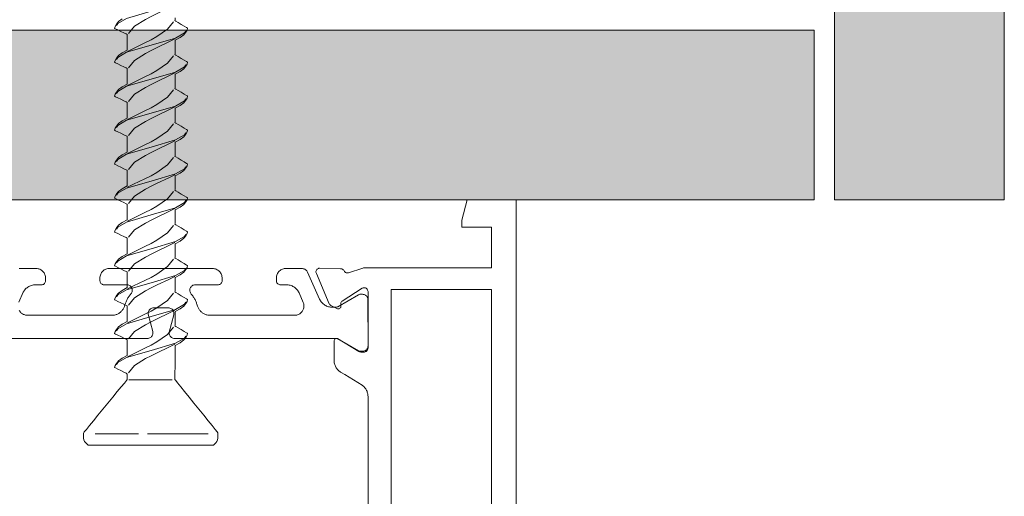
# Paper-space layout 'AD-02 DETAL MONTAŻU DRZWI' of a CAD drawing. Header units: millimetres. Extents: x 0 to 594, y 0 to 550.
# Tile 67 of 99: x 128.3 to 142.81, y 402.43 to 409.45. Entities that reach past the tile are written whole.
import ezdxf
from ezdxf.xclip import XClip

# ---------------------------------------------------------------- set-up
doc = ezdxf.new("R2010")
doc.units = ezdxf.units.MM
doc.header["$MEASUREMENT"] = 0
doc.header["$XCLIPFRAME"] = 0
doc.layers.add('A_stolarka', color=7, linetype='Continuous')
doc.layers.add('A_stolarka_Nr_pióra__1', color=7, linetype='Continuous', lineweight=20)
doc.layers.add('A_stolarka_Nr_pióra__2', color=8, linetype='Continuous', lineweight=13)
doc.layers.add('A_stolarka_Nr_pióra__4', color=7, linetype='Continuous', lineweight=18, true_color=0x4b4b4b)
pattern_1 = [(0, (-46422.7975, -26825.25806), (0, 0.3519527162), [0, -0.2031999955]), (0, (-46422.6959, -26825.08208), (0, 0.3519527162), [0, -0.2031999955])]

# ---------------------------------------------------------------- blocks, each defined once
blk = doc.blocks.new('Rysunek_1_1', base_point=(-46422.798, -26825.258))
at = {"layer": 'A_stolarka', "linetype": 'Continuous', "lineweight": 0, "true_color": 0x4b4b4b}
h = blk.add_hatch(dxfattribs=at)
h.set_pattern_fill('plaster_0001', color=251, style=0, pattern_type=2)
h.set_pattern_definition(pattern_1)
h.paths.add_polyline_path([(140.305, 437.094), (140.305, 406.795), (142.805, 406.795), (142.805, 437.094)])
h = blk.add_hatch(dxfattribs=at)
h.set_pattern_fill('plaster_0001', color=251, style=0, pattern_type=2)
h.set_pattern_definition(pattern_1)
h.paths.add_polyline_path([(140.005, 406.795), (140.005, 409.295), (120.605, 409.295), (120.605, 406.795)])
at = {"layer": 'A_stolarka_Nr_pióra__1', "color": 7, "linetype": 'Continuous', "lineweight": 20, "ltscale": 0.2, "flags": 128}
for points in [[(133.431, 398.305), (133.432, 403.9), (133.431, 403.913), (133.43, 403.926), (133.428, 403.939), (133.425, 403.951), (133.421, 403.964), (133.417, 403.976), (133.411, 403.988), (133.405, 404), (133.398, 404.011), (133.391, 404.021), (133.382, 404.031), (133.373, 404.041), (133.364, 404.05), (133.354, 404.058), (133.343, 404.066), (133.088, 404.222), (133.028, 404.259), (133.017, 404.266), (133.006, 404.274), (132.996, 404.282), (132.987, 404.291), (132.978, 404.301), (132.97, 404.311), (132.963, 404.322), (132.956, 404.333), (132.95, 404.345), (132.945, 404.357), (132.941, 404.37), (132.937, 404.382), (132.935, 404.395), (132.933, 404.408), (132.932, 404.421), (132.932, 404.715), (132.933, 404.725), (132.937, 404.735), (132.944, 404.744), (132.953, 404.75), (132.963, 404.754), (132.974, 404.754), (132.984, 404.753), (133.296, 404.563), (133.306, 404.559), (133.316, 404.556), (133.326, 404.555), (133.372, 404.555), (133.382, 404.555), (133.391, 404.558), (133.402, 404.563), (133.412, 404.57), (133.42, 404.579), (133.426, 404.589), (133.43, 404.601), (133.432, 404.613), (133.432, 405.434), (133.432, 405.446), (133.43, 405.457), (133.426, 405.468), (133.42, 405.478), (133.412, 405.486), (133.403, 405.493), (133.392, 405.498), (133.381, 405.501), (133.37, 405.501), (133.358, 405.5), (133.347, 405.496), (133.049, 405.303), (133.041, 405.297), (133.035, 405.288), (133.032, 405.278), (133.033, 405.233), (133.032, 405.222), (133.029, 405.212), (133.022, 405.204), (133.014, 405.197), (133.005, 405.192), (132.994, 405.191), (132.983, 405.192), (132.883, 405.242), (132.874, 405.248), (132.866, 405.255), (132.86, 405.263), (132.67, 405.709), (132.667, 405.719), (132.665, 405.729), (132.665, 405.739), (132.667, 405.749), (132.671, 405.759), (132.676, 405.768), (132.683, 405.775), (132.691, 405.782), (132.7, 405.787), (132.709, 405.79), (132.719, 405.792), (133.027, 405.782), (133.038, 405.781), (133.048, 405.778), (133.057, 405.773), (133.066, 405.766), (133.073, 405.759), (133.079, 405.749), (133.085, 405.741), (133.092, 405.734), (133.101, 405.728), (133.111, 405.723), (133.121, 405.721), (133.131, 405.72), (133.142, 405.721), (133.356, 405.79), (133.366, 405.793), (133.376, 405.795), (133.386, 405.795), (133.397, 405.795), (135.252, 405.795), (135.252, 406.395), (134.812, 406.395), (134.812, 406.495), (134.892, 406.795), (135.612, 406.795), (135.612, 397.995)], [(128.293, 405.783), (128.305, 405.784), (128.542, 405.785), (128.556, 405.784), (128.57, 405.782), (128.583, 405.778), (128.596, 405.773), (128.609, 405.767), (128.621, 405.76), (128.632, 405.751), (128.642, 405.742), (128.652, 405.731), (128.66, 405.72), (128.667, 405.708), (128.672, 405.695), (128.677, 405.682), (128.68, 405.668), (128.681, 405.654), (128.682, 405.605), (128.681, 405.593), (128.677, 405.581), (128.672, 405.572), (128.665, 405.563), (128.657, 405.556), (128.649, 405.551), (128.64, 405.547), (128.63, 405.545), (128.531, 405.545), (128.516, 405.544), (128.502, 405.542), (128.487, 405.54), (128.473, 405.536), (128.459, 405.531), (128.446, 405.525), (128.433, 405.519), (128.42, 405.511), (128.408, 405.502), (128.397, 405.493), (128.386, 405.483), (128.377, 405.472), (128.368, 405.46), (128.36, 405.448), (128.353, 405.435), (128.289, 405.291)], [(128.294, 405.166), (128.301, 405.156), (128.308, 405.146), (128.316, 405.137), (128.324, 405.129), (128.333, 405.122), (128.343, 405.115), (128.354, 405.109), (128.364, 405.105), (128.376, 405.101), (128.387, 405.098), (128.399, 405.096), (128.411, 405.095), (129.655, 405.095), (129.666, 405.095), (129.677, 405.096), (129.688, 405.097), (129.699, 405.099), (129.709, 405.102), (129.72, 405.106), (129.73, 405.109), (129.741, 405.114), (129.75, 405.119), (129.76, 405.124), (129.769, 405.131), (129.778, 405.137), (129.787, 405.144), (129.795, 405.152), (129.802, 405.16), (129.81, 405.168), (129.816, 405.177), (129.823, 405.186), (129.828, 405.195), (129.834, 405.205), (129.838, 405.215), (129.842, 405.226), (129.846, 405.236), (129.85, 405.249), (129.854, 405.261), (129.858, 405.273), (129.862, 405.285), (129.867, 405.296), (129.872, 405.308), (129.877, 405.319), (129.883, 405.33), (129.889, 405.341), (129.895, 405.352), (129.902, 405.362), (129.908, 405.373), (129.916, 405.383), (129.923, 405.393), (129.931, 405.403), (129.939, 405.412), (129.946, 405.422), (129.951, 405.432), (129.955, 405.443), (129.958, 405.454), (129.958, 405.466), (129.957, 405.477), (129.955, 405.489), (129.95, 405.5), (129.944, 405.51), (129.937, 405.519), (129.929, 405.527), (129.919, 405.533), (129.909, 405.539), (129.898, 405.542), (129.886, 405.544), (129.542, 405.545), (129.532, 405.545), (129.522, 405.548), (129.513, 405.552), (129.505, 405.557), (129.497, 405.564), (129.49, 405.574), (129.485, 405.585), (129.483, 405.595), (129.482, 405.605), (129.482, 405.645), (129.482, 405.659), (129.485, 405.672), (129.488, 405.686), (129.493, 405.699), (129.499, 405.712), (129.506, 405.724), (129.515, 405.735), (129.524, 405.745), (129.535, 405.754), (129.546, 405.763), (129.559, 405.77), (129.571, 405.775), (129.585, 405.78), (129.598, 405.783), (129.612, 405.784), (131.142, 405.785), (131.156, 405.784), (131.17, 405.782), (131.183, 405.778), (131.196, 405.773), (131.209, 405.767), (131.221, 405.76), (131.232, 405.751), (131.242, 405.742), (131.252, 405.731), (131.26, 405.72), (131.267, 405.708), (131.272, 405.695), (131.277, 405.682), (131.28, 405.668), (131.281, 405.654), (131.282, 405.605), (131.281, 405.593), (131.277, 405.581), (131.272, 405.572), (131.265, 405.563), (131.257, 405.556), (131.249, 405.551), (131.24, 405.547), (131.23, 405.545), (130.885, 405.545), (130.874, 405.544), (130.862, 405.541), (130.851, 405.537), (130.841, 405.531), (130.832, 405.524), (130.824, 405.516), (130.817, 405.506), (130.812, 405.496), (130.808, 405.485), (130.806, 405.474), (130.805, 405.462), (130.806, 405.45), (130.809, 405.439), (130.814, 405.428), (130.82, 405.418), (130.827, 405.409), (130.835, 405.399), (130.843, 405.39), (130.85, 405.38), (130.857, 405.369), (130.864, 405.359), (130.871, 405.348), (130.877, 405.337), (130.883, 405.326), (130.888, 405.315), (130.894, 405.304), (130.898, 405.292), (130.903, 405.281), (130.907, 405.269), (130.911, 405.257), (130.915, 405.245), (130.919, 405.231), (130.923, 405.22), (130.927, 405.21), (130.932, 405.2), (130.938, 405.191), (130.944, 405.181), (130.95, 405.172), (130.957, 405.164), (130.965, 405.156), (130.973, 405.148), (130.981, 405.141), (130.99, 405.134), (130.999, 405.127), (131.008, 405.122), (131.018, 405.116), (131.028, 405.112), (131.038, 405.107), (131.049, 405.104), (131.059, 405.101), (131.07, 405.098), (131.081, 405.096), (131.092, 405.095), (131.103, 405.095), (132.347, 405.095), (132.359, 405.095), (132.371, 405.097), (132.382, 405.099), (132.394, 405.103), (132.405, 405.107), (132.415, 405.112), (132.425, 405.118), (132.435, 405.125), (132.444, 405.133), (132.452, 405.142), (132.459, 405.151), (132.466, 405.161), (132.472, 405.171), (132.477, 405.182), (132.481, 405.193), (132.484, 405.205), (132.486, 405.216), (132.487, 405.228), (132.487, 405.24), (132.486, 405.252), (132.484, 405.263), (132.481, 405.275), (132.477, 405.286), (132.415, 405.426), (132.409, 405.439), (132.401, 405.452), (132.393, 405.464), (132.384, 405.475), (132.374, 405.486), (132.363, 405.496), (132.351, 405.505), (132.339, 405.514), (132.326, 405.521), (132.313, 405.527), (132.3, 405.533), (132.286, 405.537), (132.271, 405.541), (132.257, 405.543), (132.242, 405.544), (132.142, 405.545), (132.132, 405.545), (132.122, 405.548), (132.113, 405.552), (132.105, 405.557), (132.097, 405.564), (132.09, 405.574), (132.085, 405.585), (132.083, 405.595), (132.082, 405.645), (132.082, 405.659), (132.085, 405.672), (132.088, 405.686), (132.093, 405.699), (132.099, 405.712), (132.106, 405.724), (132.115, 405.735), (132.124, 405.745), (132.135, 405.754), (132.146, 405.763), (132.159, 405.77), (132.171, 405.775), (132.185, 405.78), (132.198, 405.783), (132.212, 405.784), (132.453, 405.785), (132.465, 405.784), (132.477, 405.782), (132.489, 405.778), (132.5, 405.773), (132.511, 405.766), (132.52, 405.759), (132.529, 405.75), (132.536, 405.74), (132.542, 405.73), (132.719, 405.333), (132.726, 405.32), (132.733, 405.307), (132.741, 405.295), (132.75, 405.284), (132.76, 405.273), (132.771, 405.263), (132.783, 405.254), (132.795, 405.245), (132.808, 405.238), (132.821, 405.232), (132.834, 405.226), (132.848, 405.222), (132.863, 405.218), (132.877, 405.216), (132.892, 405.215), (132.956, 405.215), (132.966, 405.215), (132.976, 405.218), (132.985, 405.222), (133.292, 405.399), (133.301, 405.403), (133.311, 405.405), (133.352, 405.405), (133.362, 405.404), (133.373, 405.402), (133.383, 405.398), (133.393, 405.393), (133.401, 405.387), (133.409, 405.38), (133.416, 405.372), (133.422, 405.363), (133.426, 405.353), (133.43, 405.343), (133.431, 405.333), (133.432, 404.645), (133.431, 404.634), (133.429, 404.623), (133.425, 404.613), (133.421, 404.604), (133.415, 404.595), (133.407, 404.587), (133.399, 404.58), (133.39, 404.574), (133.38, 404.57), (133.37, 404.567), (133.36, 404.565), (133.312, 404.565), (133.302, 404.566), (133.292, 404.57), (132.986, 404.747), (132.976, 404.751), (132.966, 404.754), (132.957, 404.755), (130.582, 404.755), (130.569, 404.756), (130.557, 404.758), (130.546, 404.763), (130.535, 404.77), (130.526, 404.778), (130.518, 404.787), (130.511, 404.797), (130.506, 404.809), (130.503, 404.821), (130.502, 404.833), (130.502, 404.845), (130.569, 405.104), (130.571, 405.117), (130.572, 405.129), (130.57, 405.141), (130.566, 405.153), (130.561, 405.164), (130.554, 405.175), (130.546, 405.184), (130.536, 405.191), (130.525, 405.197), (130.513, 405.202), (130.501, 405.204), (130.272, 405.205), (130.259, 405.204), (130.247, 405.201), (130.236, 405.196), (130.225, 405.19), (130.216, 405.182), (130.208, 405.172), (130.201, 405.162), (130.196, 405.15), (130.193, 405.138), (130.192, 405.126), (130.192, 405.114), (130.259, 404.855), (130.261, 404.842), (130.262, 404.83), (130.26, 404.818), (130.256, 404.806), (130.251, 404.795), (130.244, 404.784), (130.236, 404.775), (130.226, 404.768), (130.215, 404.762), (130.203, 404.757), (130.191, 404.755), (127.808, 404.755)]]:
    blk.add_lwpolyline(points, dxfattribs=at)
blk.add_lwpolyline([(133.772, 405.474), (135.252, 405.474), (135.252, 398.234), (133.772, 398.234)], close=True, dxfattribs=at)
at = {"layer": 'A_stolarka_Nr_pióra__2', "color": 8, "linetype": 'Continuous', "lineweight": 13, "ltscale": 0.2}
for p, q in [((130.548, 404.143), (129.909, 404.143)), ((130.048, 403.348), (129.41, 403.348)), ((131.078, 403.348), (130.182, 403.348))]:
    blk.add_line(p, q, dxfattribs=at)
at = {"layer": 'A_stolarka_Nr_pióra__2', "color": 8, "linetype": 'Continuous', "lineweight": 13, "ltscale": 0.2, "flags": 128}
for points in [[(130.588, 409.477), (130.588, 409.446), (130.587, 409.435), (130.601, 409.427), (130.636, 409.406), (130.68, 409.38), (130.725, 409.353), (130.759, 409.333), (130.773, 409.325), (130.765, 409.296), (130.748, 409.264), (130.716, 409.227), (130.664, 409.186), (130.588, 409.147), (130.588, 409.135), (130.588, 409.104), (130.588, 409.063), (130.588, 409.018), (130.588, 408.976), (130.588, 408.946), (130.587, 408.934), (130.601, 408.926), (130.636, 408.906), (130.68, 408.879), (130.725, 408.853), (130.759, 408.832), (130.773, 408.824), (130.765, 408.795), (130.748, 408.764), (130.716, 408.726), (130.664, 408.686), (130.588, 408.646), (130.588, 408.634), (130.588, 408.604), (130.588, 408.563), (130.588, 408.518), (130.588, 408.476), (130.588, 408.446), (130.587, 408.434), (130.601, 408.426), (130.636, 408.406), (130.68, 408.38), (130.725, 408.353), (130.759, 408.333), (130.773, 408.325), (130.765, 408.295), (130.748, 408.264), (130.716, 408.226), (130.664, 408.186), (130.588, 408.146), (130.588, 408.134), (130.588, 408.104), (130.588, 408.063), (130.588, 408.018), (130.588, 407.976), (130.588, 407.946), (130.587, 407.934), (130.601, 407.926), (130.636, 407.906), (130.68, 407.879), (130.725, 407.853), (130.759, 407.832), (130.773, 407.824), (130.765, 407.795), (130.748, 407.764), (130.716, 407.726), (130.664, 407.686), (130.588, 407.646), (130.588, 407.634), (130.588, 407.604), (130.588, 407.563), (130.588, 407.518), (130.588, 407.477), (130.588, 407.447), (130.587, 407.435), (130.601, 407.427), (130.636, 407.407), (130.68, 407.38), (130.725, 407.354), (130.759, 407.333), (130.773, 407.325), (130.765, 407.296), (130.748, 407.265), (130.716, 407.227), (130.664, 407.187), (130.588, 407.147), (130.588, 407.135), (130.588, 407.105), (130.588, 407.064), (130.588, 407.019), (130.588, 406.978), (130.588, 406.948), (130.587, 406.936), (130.601, 406.928), (130.636, 406.908), (130.68, 406.881), (130.725, 406.855), (130.759, 406.834), (130.773, 406.826), (130.765, 406.797), (130.748, 406.766), (130.716, 406.728), (130.664, 406.688), (130.588, 406.648), (130.588, 406.636), (130.588, 406.606), (130.588, 406.565), (130.588, 406.52), (130.588, 406.479), (130.588, 406.449), (130.587, 406.437), (130.601, 406.429), (130.636, 406.409), (130.68, 406.382), (130.725, 406.356), (130.759, 406.335), (130.773, 406.327), (130.765, 406.298), (130.748, 406.267), (130.716, 406.229), (130.664, 406.189), (130.588, 406.149), (130.588, 406.137), (130.588, 406.107), (130.588, 406.066), (130.588, 406.021), (130.588, 405.98), (130.588, 405.95), (130.587, 405.938), (130.601, 405.93), (130.636, 405.91), (130.68, 405.883), (130.725, 405.857), (130.759, 405.836), (130.773, 405.828), (130.765, 405.799), (130.748, 405.768), (130.716, 405.73), (130.664, 405.69), (130.588, 405.65), (130.588, 405.638), (130.588, 405.608), (130.588, 405.567), (130.588, 405.522), (130.588, 405.481), (130.588, 405.451), (130.587, 405.439), (130.601, 405.431), (130.636, 405.411), (130.68, 405.384), (130.725, 405.358), (130.759, 405.337), (130.773, 405.329), (130.765, 405.3), (130.748, 405.269), (130.716, 405.231), (130.664, 405.191), (130.588, 405.151), (130.588, 405.139), (130.588, 405.109), (130.588, 405.068), (130.588, 405.023), (130.588, 404.982), (130.588, 404.952), (130.587, 404.94), (130.601, 404.932), (130.636, 404.912), (130.68, 404.885), (130.725, 404.859), (130.759, 404.838), (130.773, 404.83), (130.765, 404.801), (130.748, 404.77), (130.716, 404.732), (130.664, 404.692), (130.588, 404.652), (130.588, 404.638), (130.588, 404.6), (130.588, 404.544), (130.588, 404.475), (130.588, 404.401), (130.588, 404.327), (130.587, 404.259), (130.587, 404.202), (130.587, 404.164), (130.587, 404.15), (130.598, 404.137), (130.627, 404.1), (130.673, 404.044), (130.73, 403.973), (130.796, 403.891), (130.867, 403.803), (130.94, 403.712), (131.011, 403.624), (131.077, 403.542), (131.134, 403.471), (131.179, 403.415), (131.209, 403.378), (131.22, 403.365), (131.22, 403.336), (131.22, 403.316), (131.22, 403.301), (131.219, 403.286), (131.215, 403.264), (131.206, 403.239), (131.188, 403.215), (131.166, 403.193), (131.156, 403.182), (131.141, 403.182), (131.099, 403.182), (131.032, 403.182), (130.945, 403.182), (130.84, 403.182), (130.72, 403.182), (130.589, 403.182), (130.45, 403.182), (130.306, 403.182), (130.161, 403.182), (130.017, 403.182), (129.878, 403.182), (129.747, 403.182), (129.627, 403.182), (129.522, 403.182), (129.435, 403.182), (129.368, 403.182), (129.326, 403.182), (129.311, 403.182), (129.299, 403.192), (129.275, 403.215), (129.256, 403.239), (129.247, 403.264), (129.242, 403.286), (129.241, 403.301), (129.241, 403.316), (129.241, 403.336), (129.241, 403.356), (129.252, 403.378), (129.282, 403.415), (129.328, 403.471), (129.386, 403.542), (129.453, 403.623), (129.525, 403.711), (129.599, 403.802), (129.671, 403.89), (129.738, 403.971), (129.797, 404.042), (129.842, 404.098), (129.872, 404.135), (129.883, 404.148), (129.884, 404.179), (129.884, 404.206), (129.884, 404.228), (129.87, 404.244), (129.836, 404.26), (129.791, 404.282), (129.747, 404.303), (129.713, 404.32), (129.699, 404.326), (129.707, 404.356), (129.724, 404.387), (129.756, 404.425), (129.808, 404.465), (129.883, 404.505), (129.883, 404.518), (129.883, 404.551), (129.884, 404.596), (129.884, 404.645), (129.884, 404.69), (129.884, 404.723), (129.884, 404.736), (129.87, 404.743), (129.836, 404.759), (129.791, 404.781), (129.747, 404.802), (129.713, 404.819), (129.699, 404.825), (129.707, 404.855), (129.724, 404.886), (129.756, 404.924), (129.808, 404.964), (129.883, 405.004), (129.883, 405.017), (129.883, 405.05), (129.884, 405.095), (129.884, 405.144), (129.884, 405.189), (129.884, 405.222), (129.884, 405.235), (129.87, 405.241), (129.836, 405.258), (129.791, 405.28), (129.747, 405.301), (129.713, 405.318), (129.699, 405.324), (129.707, 405.354), (129.724, 405.385), (129.756, 405.423), (129.808, 405.463), (129.883, 405.503), (129.883, 405.516), (129.883, 405.549), (129.884, 405.594), (129.884, 405.643), (129.884, 405.688), (129.884, 405.721), (129.884, 405.734), (129.87, 405.741), (129.836, 405.757), (129.791, 405.779), (129.747, 405.8), (129.713, 405.817), (129.699, 405.823), (129.707, 405.853), (129.724, 405.884), (129.756, 405.922), (129.808, 405.962), (129.883, 406.002), (129.883, 406.015), (129.883, 406.048), (129.884, 406.093), (129.884, 406.142), (129.884, 406.187), (129.884, 406.22), (129.884, 406.233), (129.87, 406.24), (129.836, 406.256), (129.791, 406.277), (129.747, 406.299), (129.713, 406.315), (129.699, 406.322), (129.707, 406.351), (129.724, 406.383), (129.756, 406.421), (129.808, 406.461), (129.883, 406.501), (129.883, 406.514), (129.883, 406.547), (129.884, 406.592), (129.884, 406.641), (129.884, 406.686), (129.884, 406.719), (129.884, 406.732), (129.87, 406.739), (129.836, 406.755), (129.791, 406.777), (129.747, 406.798), (129.713, 406.815), (129.699, 406.821), (129.707, 406.85), (129.724, 406.882), (129.756, 406.92), (129.808, 406.96), (129.883, 407), (129.883, 407.013), (129.883, 407.046), (129.884, 407.091), (129.884, 407.14), (129.884, 407.185), (129.884, 407.218), (129.884, 407.231), (129.87, 407.237), (129.836, 407.254), (129.791, 407.275), (129.747, 407.297), (129.713, 407.314), (129.699, 407.32), (129.707, 407.35), (129.724, 407.381), (129.756, 407.418), (129.808, 407.459), (129.883, 407.499), (129.883, 407.512), (129.883, 407.545), (129.884, 407.59), (129.884, 407.64), (129.884, 407.685), (129.884, 407.718), (129.884, 407.731), (129.87, 407.738), (129.836, 407.754), (129.791, 407.776), (129.747, 407.797), (129.713, 407.814), (129.699, 407.82), (129.707, 407.85), (129.724, 407.881), (129.756, 407.919), (129.808, 407.959), (129.883, 407.999), (129.883, 408.012), (129.883, 408.045), (129.884, 408.09), (129.884, 408.14), (129.884, 408.185), (129.884, 408.218), (129.884, 408.231), (129.87, 408.238), (129.836, 408.254), (129.791, 408.276), (129.747, 408.297), (129.713, 408.314), (129.699, 408.32), (129.707, 408.35), (129.724, 408.381), (129.756, 408.419), (129.808, 408.459), (129.883, 408.499), (129.883, 408.512), (129.883, 408.545), (129.884, 408.59), (129.884, 408.64), (129.884, 408.685), (129.884, 408.719), (129.884, 408.731), (129.87, 408.738), (129.836, 408.755), (129.791, 408.776), (129.747, 408.798), (129.713, 408.814), (129.699, 408.821), (129.707, 408.85), (129.724, 408.881), (129.756, 408.919), (129.808, 408.96), (129.883, 408.999), (129.883, 409.012), (129.883, 409.046), (129.884, 409.091), (129.884, 409.14), (129.884, 409.186), (129.884, 409.219), (129.884, 409.232), (129.87, 409.238), (129.836, 409.255), (129.791, 409.276), (129.747, 409.298), (129.713, 409.314), (129.699, 409.321), (129.707, 409.35), (129.724, 409.382), (129.756, 409.42), (129.808, 409.46)], [(130.746, 409.783), (130.728, 409.754), (130.596, 409.678), (130.235, 409.573), (129.875, 409.468), (129.744, 409.393), (129.726, 409.363)], [(130.586, 409.666), (130.496, 409.621), (130.327, 409.54), (130.237, 409.496), (130.151, 409.451), (129.991, 409.351), (129.905, 409.243)], [(129.886, 408.98), (129.976, 409.024), (130.144, 409.106), (130.235, 409.15), (130.32, 409.2), (130.478, 409.309), (130.564, 409.416)], [(130.746, 409.282), (130.728, 409.253), (130.596, 409.178), (130.235, 409.073), (129.875, 408.968), (129.744, 408.892), (129.726, 408.863)], [(130.586, 409.165), (130.496, 409.121), (130.327, 409.039), (130.237, 408.995), (130.151, 408.951), (129.991, 408.85), (129.905, 408.742)], [(129.886, 408.48), (129.976, 408.524), (130.144, 408.606), (130.235, 408.65), (130.32, 408.7), (130.478, 408.809), (130.564, 408.916)], [(130.746, 408.782), (130.728, 408.753), (130.596, 408.677), (130.235, 408.572), (129.875, 408.468), (129.744, 408.392), (129.726, 408.363)], [(130.586, 408.665), (130.496, 408.621), (130.327, 408.539), (130.237, 408.495), (130.151, 408.451), (129.991, 408.35), (129.905, 408.242)], [(129.886, 407.98), (129.976, 408.024), (130.144, 408.106), (130.235, 408.15), (130.32, 408.2), (130.478, 408.309), (130.564, 408.416)], [(130.746, 408.282), (130.728, 408.253), (130.596, 408.177), (130.235, 408.073), (129.875, 407.968), (129.744, 407.892), (129.726, 407.863)], [(130.586, 408.165), (130.496, 408.121), (130.327, 408.039), (130.237, 407.995), (130.151, 407.951), (129.991, 407.85), (129.905, 407.742)], [(129.886, 407.48), (129.976, 407.524), (130.144, 407.606), (130.235, 407.65), (130.32, 407.699), (130.478, 407.808), (130.564, 407.915)], [(130.746, 407.782), (130.728, 407.753), (130.596, 407.677), (130.235, 407.572), (129.875, 407.467), (129.744, 407.391), (129.726, 407.362)], [(130.586, 407.664), (130.496, 407.62), (130.327, 407.539), (130.237, 407.495), (130.151, 407.45), (129.991, 407.35), (129.905, 407.242)], [(129.886, 406.981), (129.976, 407.025), (130.144, 407.107), (130.235, 407.151), (130.32, 407.2), (130.478, 407.309), (130.564, 407.417)], [(130.746, 407.283), (130.728, 407.254), (130.596, 407.178), (130.235, 407.073), (129.875, 406.968), (129.744, 406.893), (129.726, 406.863)], [(130.586, 407.165), (130.496, 407.121), (130.327, 407.04), (130.237, 406.996), (130.151, 406.951), (129.991, 406.851), (129.905, 406.743)], [(129.886, 406.482), (129.976, 406.526), (130.144, 406.608), (130.235, 406.652), (130.32, 406.702), (130.478, 406.81), (130.564, 406.918)], [(130.746, 406.784), (130.728, 406.755), (130.596, 406.679), (130.235, 406.574), (129.875, 406.469), (129.744, 406.394), (129.726, 406.364)], [(130.586, 406.667), (130.496, 406.622), (130.327, 406.541), (130.237, 406.497), (130.151, 406.452), (129.991, 406.352), (129.905, 406.244)], [(129.886, 405.983), (129.976, 406.027), (130.144, 406.109), (130.235, 406.153), (130.32, 406.202), (130.478, 406.311), (130.564, 406.418)], [(130.746, 406.285), (130.728, 406.256), (130.596, 406.18), (130.235, 406.075), (129.875, 405.97), (129.744, 405.895), (129.726, 405.866)], [(130.586, 406.167), (130.496, 406.123), (130.327, 406.042), (130.237, 405.998), (130.151, 405.953), (129.991, 405.853), (129.905, 405.745)], [(129.886, 405.484), (129.976, 405.528), (130.144, 405.61), (130.235, 405.654), (130.32, 405.703), (130.478, 405.812), (130.564, 405.92)], [(130.746, 405.786), (130.728, 405.757), (130.596, 405.681), (130.235, 405.576), (129.875, 405.471), (129.744, 405.396), (129.726, 405.367)], [(130.586, 405.669), (130.496, 405.624), (130.327, 405.543), (130.237, 405.499), (130.151, 405.454), (129.991, 405.354), (129.905, 405.246)], [(130.746, 405.287), (130.728, 405.258), (130.596, 405.182), (130.235, 405.077), (129.875, 404.972), (129.744, 404.897), (129.726, 404.867)], [(129.886, 404.985), (129.976, 405.029), (130.144, 405.111), (130.235, 405.155), (130.32, 405.205), (130.478, 405.313), (130.564, 405.421)], [(130.586, 405.17), (130.496, 405.126), (130.327, 405.044), (130.237, 405), (130.151, 404.955), (129.991, 404.855), (129.905, 404.747)], [(129.886, 404.486), (129.976, 404.53), (130.144, 404.612), (130.235, 404.656), (130.32, 404.706), (130.478, 404.815), (130.564, 404.922)], [(130.746, 404.788), (130.728, 404.759), (130.596, 404.683), (130.235, 404.578), (129.875, 404.473), (129.744, 404.398), (129.726, 404.369)], [(130.586, 404.671), (130.496, 404.627), (130.327, 404.545), (130.237, 404.501), (130.151, 404.457), (129.991, 404.356), (129.905, 404.248)]]:
    blk.add_lwpolyline(points, dxfattribs=at)
at = {"layer": 'A_stolarka_Nr_pióra__4', "color": 251, "linetype": 'Continuous', "lineweight": 18, "ltscale": 0.2, "true_color": 0x4b4b4b, "flags": 128}
for points in [[(140.305, 437.094), (140.305, 406.795), (142.805, 406.795), (142.805, 437.094)], [(140.005, 406.795), (140.005, 409.295), (120.605, 409.295), (120.605, 406.795)]]:
    blk.add_lwpolyline(points, close=True, dxfattribs=at)

psp = doc.layouts.new('AD-02 DETAL MONTAŻU DRZWI')

# ---------------------------------------------------------------- block references
at = {"color": 37, "linetype": 'Continuous', "lineweight": 5, "true_color": 0x656532}
ref = psp.add_blockref('Rysunek_1_1', (-46422.798, -26825.258), dxfattribs=at)
XClip(ref).set_block_clipping_path([(39.90003743, 274.842170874), (528.4304887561, 524.007291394)])

doc.saveas('drawing.dxf')
